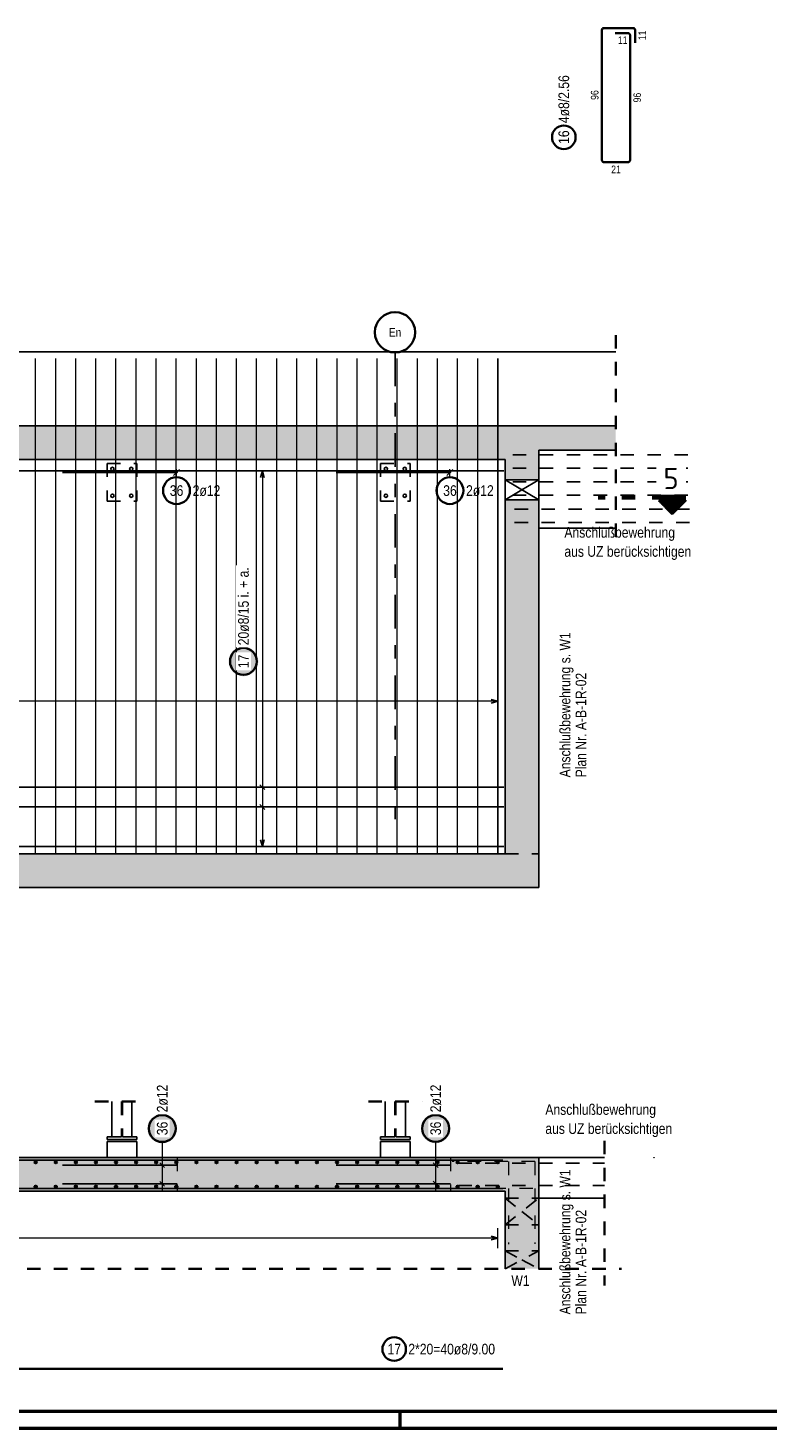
# Model space of a CAD drawing. Header units: millimetres. Extents: x -4.8 to 49, y -12 to 21.
# Tile 18 of 56: x 17.2 to 22.7, y 0 to 10.4. Entities that reach past the tile are written whole.
import ezdxf
from ezdxf.enums import TextEntityAlignment as Align

# ---------------------------------------------------------------- set-up
doc = ezdxf.new("R2010")
doc.units = ezdxf.units.MM
doc.linetypes.add('DASHDOTX2', pattern=[2, 1, -0.5, 0, -0.5])
doc.linetypes.add('HIDDEN', pattern=[0.375, 0.25, -0.125])
doc.layers.add('Achsen', color=7, linetype='Continuous', lineweight=20)
doc.layers.add('nplo Bewehrung', color=7, linetype='Continuous', lineweight=20)
doc.styles.add('Arial Narrow', font='ARIALN.TTF')
doc.styles.add('isocp', font='isocp', dxfattribs={"width": 1.1})

msp = doc.modelspace()

# ---------------------------------------------------------------- hatches: boundary and pattern name
at = {"lineweight": 50, "true_color": 0xd7ffd7}
for points in [[(21.02841, 7.267032), (21.600818, 7.267032), (21.600818, 7.447032), (11.50117, 7.447032), (11.50117, 7.197032), (21.02841, 7.197032)], [(21.02841, 7.047032), (21.02841, 7.197032), (20.77841, 7.197032), (20.77841, 7.047032)], [(20.77841, 4.267032), (21.02841, 4.267032), (21.02841, 6.897032), (20.77841, 6.897032)], [(11.501271, 4.017038), (21.02851, 4.017038), (21.02851, 4.267038), (11.501271, 4.267038)], [(20.778512, 2.009548), (20.778512, 1.759548), (11.751271, 1.759121), (11.751271, 2.009121)], [(21.028512, 1.183139), (20.778512, 1.183139), (20.778512, 2.009121), (21.028512, 2.009121)]]:
    msp.add_hatch(color=254, dxfattribs=at).paths.add_polyline_path(points)
at = {"lineweight": 50}
h = msp.add_hatch(dxfattribs=at)
h.set_pattern_fill('Mau', color=4, scale=0.01, angle=-90, style=0, pattern_type=2)
h.set_pattern_definition([(-90, (0, 0), (0.01, 6e-19), [])])
h.paths.add_polyline_path([(22.121213, 6.891319), (21.921213, 6.891319), (22.021213, 6.791319)])
at = {"lineweight": 25, "true_color": 0xffffff}
for points in [[(18.944633, 5.696523), (18.944566, 5.700362), (18.944365, 5.704196), (18.94403, 5.708021), (18.943562, 5.711832), (18.942962, 5.715624), (18.942229, 5.719393), (18.941365, 5.723135), (18.940372, 5.726843), (18.939249, 5.730515), (18.937999, 5.734145), (18.936623, 5.73773), (18.935123, 5.741264), (18.9335, 5.744744), (18.931757, 5.748165), (18.929896, 5.751523), (18.927918, 5.754814), (18.925827, 5.758034), (18.923625, 5.76118), (18.921314, 5.764246), (18.918898, 5.76723), (18.916379, 5.770128), (18.91376, 5.772936), (18.911045, 5.775651), (18.908237, 5.778269), (18.905339, 5.780788), (18.902355, 5.783204), (18.899289, 5.785515), (18.896144, 5.787717), (18.892924, 5.789808), (18.889633, 5.791786), (18.886275, 5.793647), (18.882854, 5.795391), (18.879374, 5.797013), (18.875839, 5.798513), (18.872255, 5.799889), (18.868625, 5.801139), (18.864953, 5.802262), (18.861244, 5.803256), (18.857503, 5.804119), (18.853734, 5.804852), (18.849942, 5.805453), (18.846131, 5.805921), (18.842306, 5.806255), (18.838472, 5.806456), (18.834633, 5.806523), (18.830794, 5.806456), (18.82696, 5.806255), (18.823135, 5.805921), (18.819324, 5.805453), (18.815531, 5.804852), (18.811762, 5.804119), (18.808021, 5.803256), (18.804313, 5.802262), (18.800641, 5.801139), (18.797011, 5.799889), (18.793426, 5.798513), (18.789892, 5.797013), (18.786412, 5.795391), (18.782991, 5.793647), (18.779633, 5.791786), (18.776342, 5.789808), (18.773122, 5.787717), (18.769976, 5.785515), (18.76691, 5.783204), (18.763926, 5.780788), (18.761028, 5.778269), (18.75822, 5.775651), (18.755505, 5.772936), (18.752887, 5.770128), (18.750368, 5.76723), (18.747952, 5.764246), (18.745641, 5.76118), (18.743439, 5.758034), (18.741347, 5.754814), (18.73937, 5.751523), (18.737508, 5.748165), (18.735765, 5.744744), (18.734143, 5.741264), (18.732643, 5.73773), (18.731267, 5.734145), (18.730017, 5.730515), (18.728894, 5.726843), (18.7279, 5.723135), (18.727036, 5.719393), (18.726304, 5.715624), (18.725703, 5.711832), (18.725235, 5.708021), (18.724901, 5.704196), (18.7247, 5.700362), (18.724633, 5.696523), (18.7247, 5.692684), (18.724901, 5.68885), (18.725235, 5.685025), (18.725703, 5.681214), (18.726304, 5.677422), (18.727036, 5.673653), (18.7279, 5.669912), (18.728894, 5.666203), (18.730017, 5.662531), (18.731267, 5.658901), (18.732643, 5.655316), (18.734143, 5.651782), (18.735765, 5.648302), (18.737508, 5.644881), (18.73937, 5.641523), (18.741347, 5.638232), (18.743439, 5.635012), (18.745641, 5.631867), (18.747952, 5.6288), (18.750368, 5.625817), (18.752887, 5.622919), (18.755505, 5.620111), (18.75822, 5.617396), (18.761028, 5.614777), (18.763926, 5.612258), (18.76691, 5.609842), (18.769976, 5.607531), (18.773122, 5.605329), (18.776342, 5.603238), (18.779633, 5.60126), (18.782991, 5.599399), (18.786412, 5.597656), (18.789892, 5.596033), (18.793426, 5.594533), (18.797011, 5.593157), (18.800641, 5.591907), (18.804313, 5.590784), (18.808021, 5.589791), (18.811762, 5.588927), (18.815531, 5.588194), (18.819324, 5.587594), (18.823135, 5.587126), (18.82696, 5.586791), (18.830794, 5.58659), (18.834633, 5.586523), (18.838472, 5.58659), (18.842306, 5.586791), (18.846131, 5.587126), (18.849942, 5.587594), (18.853734, 5.588194), (18.857503, 5.588927), (18.861244, 5.589791), (18.864953, 5.590784), (18.868625, 5.591907), (18.872255, 5.593157), (18.875839, 5.594533), (18.879374, 5.596033), (18.882854, 5.597656), (18.886275, 5.599399), (18.889633, 5.60126), (18.892924, 5.603238), (18.896144, 5.605329), (18.899289, 5.607531), (18.902355, 5.609842), (18.905339, 5.612258), (18.908237, 5.614777), (18.911045, 5.617396), (18.91376, 5.620111), (18.916379, 5.622919), (18.918898, 5.625817), (18.921314, 5.6288), (18.923625, 5.631867), (18.925827, 5.635012), (18.927918, 5.638232), (18.929896, 5.641523), (18.931757, 5.644881), (18.9335, 5.648302), (18.935123, 5.651782), (18.936623, 5.655316), (18.937999, 5.658901), (18.939249, 5.662531), (18.940372, 5.666203), (18.941365, 5.669912), (18.942229, 5.673653), (18.942962, 5.677422), (18.943562, 5.681214), (18.94403, 5.685025), (18.944365, 5.68885)], [(18.341019, 2.225517), (18.340952, 2.229356), (18.340751, 2.233191), (18.340416, 2.237015), (18.339948, 2.240826), (18.339348, 2.244619), (18.338615, 2.248388), (18.337751, 2.252129), (18.336758, 2.255837), (18.335635, 2.259509), (18.334385, 2.26314), (18.333009, 2.266724), (18.331509, 2.270258), (18.329886, 2.273738), (18.328143, 2.277159), (18.326282, 2.280517), (18.324304, 2.283808), (18.322213, 2.287029), (18.320011, 2.290174), (18.3177, 2.29324), (18.315284, 2.296224), (18.312765, 2.299122), (18.310146, 2.30193), (18.307431, 2.304645), (18.304623, 2.307263), (18.301726, 2.309782), (18.298742, 2.312199), (18.295675, 2.314509), (18.29253, 2.316712), (18.28931, 2.318803), (18.286019, 2.32078), (18.282661, 2.322642), (18.27924, 2.324385), (18.27576, 2.326007), (18.272226, 2.327508), (18.268641, 2.328884), (18.265011, 2.330134), (18.261339, 2.331256), (18.25763, 2.33225), (18.253889, 2.333114), (18.25012, 2.333846), (18.246328, 2.334447), (18.242517, 2.334915), (18.238692, 2.335249), (18.234858, 2.33545), (18.231019, 2.335517), (18.22718, 2.33545), (18.223346, 2.335249), (18.219521, 2.334915), (18.21571, 2.334447), (18.211918, 2.333846), (18.208149, 2.333114), (18.204408, 2.33225), (18.200699, 2.331256), (18.197027, 2.330134), (18.193397, 2.328884), (18.189812, 2.327508), (18.186278, 2.326007), (18.182798, 2.324385), (18.179377, 2.322642), (18.176019, 2.32078), (18.172728, 2.318803), (18.169508, 2.316712), (18.166363, 2.314509), (18.163296, 2.312199), (18.160312, 2.309782), (18.157415, 2.307263), (18.154607, 2.304645), (18.151892, 2.30193), (18.149273, 2.299122), (18.146754, 2.296224), (18.144338, 2.29324), (18.142027, 2.290174), (18.139825, 2.287029), (18.137734, 2.283808), (18.135756, 2.280517), (18.133895, 2.277159), (18.132152, 2.273738), (18.130529, 2.270258), (18.129029, 2.266724), (18.127653, 2.26314), (18.126403, 2.259509), (18.12528, 2.255837), (18.124286, 2.252129), (18.123423, 2.248388), (18.12269, 2.244619), (18.122089, 2.240826), (18.121622, 2.237015), (18.121287, 2.233191), (18.121086, 2.229356), (18.121019, 2.225517), (18.121086, 2.221678), (18.121287, 2.217844), (18.121622, 2.214019), (18.122089, 2.210208), (18.12269, 2.206416), (18.123423, 2.202647), (18.124286, 2.198906), (18.12528, 2.195197), (18.126403, 2.191525), (18.127653, 2.187895), (18.129029, 2.184311), (18.130529, 2.180776), (18.132152, 2.177297), (18.133895, 2.173875), (18.135756, 2.170517), (18.137734, 2.167226), (18.139825, 2.164006), (18.142027, 2.160861), (18.144338, 2.157795), (18.146754, 2.154811), (18.149273, 2.151913), (18.151892, 2.149105), (18.154607, 2.14639), (18.157415, 2.143771), (18.160312, 2.141252), (18.163296, 2.138836), (18.166363, 2.136525), (18.169508, 2.134323), (18.172728, 2.132232), (18.176019, 2.130255), (18.179377, 2.128393), (18.182798, 2.12665), (18.186278, 2.125027), (18.189812, 2.123527), (18.193397, 2.122151), (18.197027, 2.120901), (18.200699, 2.119779), (18.204408, 2.118785), (18.208149, 2.117921), (18.211918, 2.117189), (18.21571, 2.116588), (18.219521, 2.11612), (18.223346, 2.115785), (18.22718, 2.115584), (18.231019, 2.115517), (18.234858, 2.115584), (18.238692, 2.115785), (18.242517, 2.11612), (18.246328, 2.116588), (18.25012, 2.117189), (18.253889, 2.117921), (18.25763, 2.118785), (18.261339, 2.119779), (18.265011, 2.120901), (18.268641, 2.122151), (18.272226, 2.123527), (18.27576, 2.125027), (18.27924, 2.12665), (18.282661, 2.128393), (18.286019, 2.130255), (18.28931, 2.132232), (18.29253, 2.134323), (18.295675, 2.136525), (18.298742, 2.138836), (18.301726, 2.141252), (18.304623, 2.143771), (18.307431, 2.14639), (18.310146, 2.149105), (18.312765, 2.151913), (18.315284, 2.154811), (18.3177, 2.157795), (18.320011, 2.160861), (18.322213, 2.164006), (18.324304, 2.167226), (18.326282, 2.170517), (18.328143, 2.173875), (18.329886, 2.177297), (18.331509, 2.180776), (18.333009, 2.184311), (18.334385, 2.187895), (18.335635, 2.191525), (18.336758, 2.195197), (18.337751, 2.198906), (18.338615, 2.202647), (18.339348, 2.206416), (18.339948, 2.210208), (18.340416, 2.214019), (18.340751, 2.217844)], [(20.372679, 2.225911), (20.372612, 2.22975), (20.372411, 2.233584), (20.372076, 2.237409), (20.371608, 2.24122), (20.371008, 2.245012), (20.370275, 2.248781), (20.369411, 2.252523), (20.368418, 2.256231), (20.367295, 2.259903), (20.366045, 2.263533), (20.364669, 2.267118), (20.363169, 2.270652), (20.361546, 2.274132), (20.359803, 2.277553), (20.357942, 2.280911), (20.355964, 2.284202), (20.353873, 2.287422), (20.351671, 2.290568), (20.34936, 2.293634), (20.346944, 2.296618), (20.344425, 2.299516), (20.341806, 2.302324), (20.339091, 2.305039), (20.336283, 2.307657), (20.333386, 2.310176), (20.330402, 2.312592), (20.327335, 2.314903), (20.32419, 2.317105), (20.32097, 2.319196), (20.317679, 2.321174), (20.314321, 2.323035), (20.3109, 2.324779), (20.30742, 2.326401), (20.303886, 2.327901), (20.300301, 2.329277), (20.296671, 2.330527), (20.292999, 2.33165), (20.28929, 2.332644), (20.285549, 2.333507), (20.28178, 2.33424), (20.277988, 2.334841), (20.274177, 2.335309), (20.270352, 2.335643), (20.266518, 2.335844), (20.262679, 2.335911), (20.25884, 2.335844), (20.255006, 2.335643), (20.251181, 2.335309), (20.24737, 2.334841), (20.243578, 2.33424), (20.239809, 2.333507), (20.236068, 2.332644), (20.232359, 2.33165), (20.228687, 2.330527), (20.225057, 2.329277), (20.221472, 2.327901), (20.217938, 2.326401), (20.214458, 2.324779), (20.211037, 2.323035), (20.207679, 2.321174), (20.204388, 2.319196), (20.201168, 2.317105), (20.198023, 2.314903), (20.194956, 2.312592), (20.191972, 2.310176), (20.189075, 2.307657), (20.186267, 2.305039), (20.183552, 2.302324), (20.180933, 2.299516), (20.178414, 2.296618), (20.175998, 2.293634), (20.173687, 2.290568), (20.171485, 2.287422), (20.169394, 2.284202), (20.167416, 2.280911), (20.165555, 2.277553), (20.163812, 2.274132), (20.162189, 2.270652), (20.160689, 2.267118), (20.159313, 2.263533), (20.158063, 2.259903), (20.15694, 2.256231), (20.155946, 2.252523), (20.155083, 2.248781), (20.15435, 2.245012), (20.153749, 2.24122), (20.153282, 2.237409), (20.152947, 2.233584), (20.152746, 2.22975), (20.152679, 2.225911), (20.152746, 2.222072), (20.152947, 2.218238), (20.153282, 2.214413), (20.153749, 2.210602), (20.15435, 2.20681), (20.155083, 2.203041), (20.155946, 2.1993), (20.15694, 2.195591), (20.158063, 2.191919), (20.159313, 2.188289), (20.160689, 2.184704), (20.162189, 2.18117), (20.163812, 2.17769), (20.165555, 2.174269), (20.167416, 2.170911), (20.169394, 2.16762), (20.171485, 2.1644), (20.173687, 2.161255), (20.175998, 2.158188), (20.178414, 2.155205), (20.180933, 2.152307), (20.183552, 2.149499), (20.186267, 2.146784), (20.189075, 2.144165), (20.191972, 2.141646), (20.194956, 2.13923), (20.198023, 2.136919), (20.201168, 2.134717), (20.204388, 2.132626), (20.207679, 2.130648), (20.211037, 2.128787), (20.214458, 2.127044), (20.217938, 2.125421), (20.221472, 2.123921), (20.225057, 2.122545), (20.228687, 2.121295), (20.232359, 2.120172), (20.236068, 2.119179), (20.239809, 2.118315), (20.243578, 2.117582), (20.24737, 2.116982), (20.251181, 2.116514), (20.255006, 2.116179), (20.25884, 2.115978), (20.262679, 2.115911), (20.266518, 2.115978), (20.270352, 2.116179), (20.274177, 2.116514), (20.277988, 2.116982), (20.28178, 2.117582), (20.285549, 2.118315), (20.28929, 2.119179), (20.292999, 2.120172), (20.296671, 2.121295), (20.300301, 2.122545), (20.303886, 2.123921), (20.30742, 2.125421), (20.3109, 2.127044), (20.314321, 2.128787), (20.317679, 2.130648), (20.32097, 2.132626), (20.32419, 2.134717), (20.327335, 2.136919), (20.330402, 2.13923), (20.333386, 2.141646), (20.336283, 2.144165), (20.339091, 2.146784), (20.341806, 2.149499), (20.344425, 2.152307), (20.346944, 2.155205), (20.34936, 2.158188), (20.351671, 2.161255), (20.353873, 2.1644), (20.355964, 2.16762), (20.357942, 2.170911), (20.359803, 2.174269), (20.361546, 2.17769), (20.363169, 2.18117), (20.364669, 2.184704), (20.366045, 2.188289), (20.367295, 2.191919), (20.368418, 2.195591), (20.369411, 2.1993), (20.370275, 2.203041), (20.371008, 2.20681), (20.371608, 2.210602), (20.372076, 2.214413), (20.372411, 2.218238)]]:
    msp.add_hatch(color=7, dxfattribs=at).paths.add_polyline_path(points)

# ---------------------------------------------------------------- linework, layer by layer
at = {"color": 2, "linetype": 'Continuous', "lineweight": 35}
for p, q in [((21.513695, 10.403489), (21.728821, 10.403489)), ((21.497695, 9.42199), (21.497695, 10.387489)), ((21.597321, 10.365989), (21.691321, 10.365989)), ((21.707321, 10.349989), (21.707321, 9.42199)), ((21.744821, 10.387489), (21.744821, 10.293489)), ((21.691321, 9.40599), (21.513695, 9.40599)), ((21.921213, 6.891319), (22.121213, 6.891319)), ((21.921213, 6.891319), (22.021213, 6.791319)), ((22.021213, 6.791319), (22.121213, 6.891319)), ((20.76127, 0.440768), (11.76127, 0.440342))]:
    msp.add_line(p, q, dxfattribs=at)
at = {"color": 3, "linetype": 'Continuous', "lineweight": 25}
for p, q in [((11.75117, 7.997032), (21.600818, 7.997032)), ((20.724408, 4.271032), (20.724408, 7.947032)), ((11.75117, 7.447032), (21.600818, 7.447032)), ((11.75117, 7.197032), (20.77841, 7.197032)), ((20.77841, 7.197032), (20.77841, 7.047032)), ((21.02841, 7.267032), (21.600818, 7.267032)), ((21.02841, 7.267032), (21.02841, 7.197032)), ((21.02841, 7.197032), (21.02841, 7.047032)), ((11.76841, 7.113032), (20.76841, 7.113032)), ((18.975, 7.113032), (18.961603, 7.063032)), ((18.988397, 7.063032), (18.975, 7.113032)), ((20.77841, 7.047032), (21.02841, 7.047032)), ((20.77841, 7.047032), (20.77841, 6.897032)), ((20.77841, 6.897032), (21.02841, 6.897032)), ((20.77841, 6.897032), (20.77841, 4.267032)), ((21.02841, 6.897032), (21.02841, 4.267032)), ((20.724408, 5.4), (20.674408, 5.413397)), ((20.674408, 5.386603), (20.724408, 5.4)), ((11.76841, 4.761881), (20.76841, 4.761881)), ((18.992678, 4.744203), (18.957322, 4.779559)), ((11.76841, 4.614934), (20.76841, 4.614934)), ((18.992678, 4.597256), (18.957322, 4.632612)), ((18.961603, 4.37104), (18.975, 4.32104)), ((18.975, 4.32104), (18.988397, 4.37104)), ((11.76841, 4.32104), (20.76841, 4.32104)), ((13.95117, 4.267038), (20.77841, 4.267038)), ((21.02841, 4.267038), (21.02851, 4.267038)), ((21.02851, 4.267038), (21.02851, 4.017038)), ((11.501271, 4.017038), (21.02851, 4.017038)), ((17.856247, 2.425547), (17.856247, 2.164124)), ((18.006247, 2.425547), (18.006247, 2.164124)), ((19.887907, 2.425547), (19.887907, 2.164124)), ((20.037907, 2.425547), (20.037907, 2.164124)), ((17.821215, 2.129121), (18.041215, 2.129121)), ((17.821247, 2.164124), (17.856247, 2.164124)), ((17.821247, 2.164124), (17.821247, 2.144124)), ((17.821247, 2.144124), (18.041247, 2.144124)), ((17.821247, 2.129121), (17.821247, 2.009408)), ((18.006247, 2.164124), (18.041247, 2.164124)), ((18.041247, 2.164124), (18.041247, 2.144124)), ((18.041247, 2.129121), (18.041247, 2.009419)), ((19.852875, 2.129121), (20.072875, 2.129121)), ((19.852907, 2.164124), (19.887907, 2.164124)), ((19.852907, 2.164124), (19.852907, 2.144124)), ((19.852907, 2.144124), (20.072907, 2.144124)), ((19.852907, 2.129121), (19.852907, 2.009504)), ((20.037907, 2.164124), (20.072907, 2.164124)), ((20.072907, 2.164124), (20.072907, 2.144124)), ((20.072907, 2.129121), (20.072907, 2.009515)), ((20.778512, 2.009548), (11.751271, 2.009121)), ((20.76127, 1.989547), (11.76127, 1.989121)), ((20.778512, 2.009548), (20.778512, 2.009121)), ((20.778512, 2.009121), (21.028512, 2.009121)), ((21.028512, 2.009121), (21.517746, 2.009121)), ((21.028512, 2.009121), (21.028512, 1.183139)), ((17.491114, 1.95312), (18.341114, 1.95316)), ((18.24871, 1.935478), (18.213353, 1.970831)), ((19.522774, 1.953513), (20.372774, 1.953554)), ((20.28037, 1.935872), (20.245013, 1.971225)), ((20.76127, 1.779547), (11.76127, 1.779121)), ((17.491114, 1.815201), (18.341114, 1.815241)), ((18.248717, 1.797559), (18.21336, 1.832912)), ((19.522774, 1.815594), (20.372774, 1.815635)), ((20.280377, 1.797953), (20.24502, 1.833306)), ((20.778512, 1.759548), (13.951271, 1.759225)), ((20.778512, 1.759548), (20.778512, 1.183139)), ((21.028512, 1.709121), (21.517746, 1.709121)), ((20.724528, 1.410954), (20.674527, 1.424349)), ((20.674529, 1.397554), (20.724528, 1.410954))]:
    msp.add_line(p, q, dxfattribs=at)
at = {"color": 3, "linetype": 'HIDDEN', "lineweight": 25, "ltscale": 0.25}
for p, q in [((17.821114, 7.167032), (18.041114, 7.167032)), ((17.821114, 7.167032), (17.821114, 6.887032)), ((18.041114, 7.167032), (18.041114, 6.887032)), ((19.852774, 7.167032), (20.072774, 7.167032)), ((19.852774, 7.167032), (19.852774, 6.887032)), ((20.072774, 7.167032), (20.072774, 6.887032)), ((17.821114, 6.887032), (18.041114, 6.887032)), ((19.852774, 6.887032), (20.072774, 6.887032)), ((20.77841, 4.267038), (21.02841, 4.267038)), ((17.927697, 2.425547), (17.927697, 2.164124)), ((17.934797, 2.425547), (17.934797, 2.164124)), ((19.959357, 2.425547), (19.959357, 2.164124)), ((19.966457, 2.425547), (19.966457, 2.164124)), ((17.856247, 2.164124), (17.927697, 2.164124)), ((17.934797, 2.164124), (18.006247, 2.164124)), ((19.887907, 2.164124), (19.959357, 2.164124)), ((19.966457, 2.164124), (20.037907, 2.164124)), ((16.012875, 2.009121), (17.821215, 2.009121)), ((17.821215, 2.009121), (18.041215, 2.009121)), ((17.821247, 2.009408), (17.821247, 2.009121)), ((18.041215, 2.009121), (19.852875, 2.009121)), ((18.041247, 2.009419), (18.041247, 2.009121)), ((19.852875, 2.009121), (20.072875, 2.009121)), ((19.852907, 2.009504), (19.852907, 2.009121)), ((20.072875, 2.009121), (20.778512, 2.009121)), ((20.072907, 2.009515), (20.072907, 2.009121)), ((20.778512, 1.709121), (21.028512, 1.709121)), ((20.778512, 1.509121), (21.028512, 1.509121)), ((20.778512, 1.31732), (21.028512, 1.31732))]:
    msp.add_line(p, q, dxfattribs=at)
at = {"color": 5, "linetype": 'Continuous', "lineweight": 18}
for p, q in [((19.05, 7.113032), (18.9, 7.113032)), ((18.975, 7.113032), (18.975, 4.32104)), ((20.724408, 5.325), (20.724408, 5.475)), ((20.724408, 5.4), (14.005172, 5.4)), ((19.05, 4.761881), (18.9, 4.761881)), ((19.05, 4.614934), (18.9, 4.614934)), ((18.9, 4.32104), (19.05, 4.32104)), ((18.231024, 2.125517), (18.231029, 2.003155)), ((20.262684, 2.125911), (20.262689, 2.003548)), ((18.231029, 2.003155), (18.231041, 1.765236)), ((20.262689, 2.003548), (20.262701, 1.765629)), ((18.306032, 1.953158), (18.156032, 1.953151)), ((20.337692, 1.953552), (20.187692, 1.953545)), ((18.306038, 1.815239), (18.156038, 1.815232)), ((20.337698, 1.815633), (20.187698, 1.815626)), ((20.724532, 1.335954), (20.724525, 1.485954)), ((20.724528, 1.410954), (14.005292, 1.410636))]:
    msp.add_line(p, q, dxfattribs=at)
at = {"color": 1, "linetype": 'DASHDOTX2', "lineweight": 70, "ltscale": 0.25}
msp.add_line((22.121213, 6.916319), (21.471213, 6.916319), dxfattribs=at)
at = {"color": 2, "linetype": 'HIDDEN', "lineweight": 35, "ltscale": 0.25}
for p, q in [((17.731247, 2.425547), (18.131247, 2.425547)), ((19.762907, 2.425547), (20.162907, 2.425547)), ((11.626271, 1.183139), (21.642746, 1.183139))]:
    msp.add_line(p, q, dxfattribs=at)
at = {"color": 9, "linetype": 'HIDDEN', "lineweight": 0, "ltscale": 0.25}
for p, q in [((18.341114, 2.009241), (18.341114, 1.759241)), ((20.372774, 2.009635), (20.372774, 1.759635))]:
    msp.add_line(p, q, dxfattribs=at)
at = {"color": 4, "linetype": 'Continuous', "lineweight": 50}
for p, q in [((0.5, 0.125), (43.625, 0.125)), ((0, 0), (43.75, 0))]:
    msp.add_line(p, q, dxfattribs=at)
at = {"color": 4, "linetype": 'Continuous', "lineweight": 50, "ltscale": 4}
msp.add_line((20, 0), (20, 0.125), dxfattribs=at)
at = {"color": 2, "linetype": 'Continuous', "lineweight": 35}
for centre, radius in [((21.21515, 9.591679), 0.0875), ((18.834633, 5.696523), 0.1), ((18.231019, 2.225517), 0.1), ((20.262679, 2.225911), 0.1), ((19.954627, 0.586374), 0.0875)]:
    msp.add_circle(centre, radius, dxfattribs=at)
at = {"color": 4, "linetype": 'Continuous', "lineweight": 50}
for centre, radius in [((17.290234, 1.975286), 0.004), ((17.290234, 1.975286), 0.004), ((17.290234, 1.975286), 0.0036), ((17.290234, 1.975286), 0.0028), ((17.290234, 1.975286), 0.002), ((17.43955, 1.975279), 0.004), ((17.43955, 1.975279), 0.004), ((17.43955, 1.975279), 0.0036), ((17.43955, 1.975279), 0.0028), ((17.43955, 1.975279), 0.002), ((17.588867, 1.975272), 0.004), ((17.588867, 1.975272), 0.004), ((17.588867, 1.975272), 0.0036), ((17.588867, 1.975272), 0.0028), ((17.588867, 1.975272), 0.002), ((17.738183, 1.975265), 0.004), ((17.738183, 1.975265), 0.004), ((17.738183, 1.975265), 0.0036), ((17.738183, 1.975265), 0.0028), ((17.738183, 1.975265), 0.002), ((17.887499, 1.975258), 0.004), ((17.887499, 1.975258), 0.004), ((17.887499, 1.975258), 0.0036), ((17.887499, 1.975258), 0.0028), ((17.887499, 1.975258), 0.002), ((18.036816, 1.975251), 0.004), ((18.036816, 1.975251), 0.004), ((18.036816, 1.975251), 0.0036), ((18.036816, 1.975251), 0.0028), ((18.036816, 1.975251), 0.002), ((18.186132, 1.975244), 0.004), ((18.186132, 1.975244), 0.004), ((18.186132, 1.975244), 0.0036), ((18.186132, 1.975244), 0.0028), ((18.186132, 1.975244), 0.002), ((18.335448, 1.975237), 0.004), ((18.335448, 1.975237), 0.004), ((18.335448, 1.975237), 0.0036), ((18.335448, 1.975237), 0.0028), ((18.335448, 1.975237), 0.002), ((18.484765, 1.97523), 0.004), ((18.484765, 1.97523), 0.004), ((18.484765, 1.97523), 0.0036), ((18.484765, 1.97523), 0.0028), ((18.484765, 1.97523), 0.002), ((18.634081, 1.975222), 0.004), ((18.634081, 1.975222), 0.004), ((18.634081, 1.975222), 0.0036), ((18.634081, 1.975222), 0.0028), ((18.634081, 1.975222), 0.002), ((18.783397, 1.975215), 0.004), ((18.783397, 1.975215), 0.004), ((18.783397, 1.975215), 0.0036), ((18.783397, 1.975215), 0.0028), ((18.783397, 1.975215), 0.002), ((18.932714, 1.975208), 0.004), ((18.932714, 1.975208), 0.004), ((18.932714, 1.975208), 0.0036), ((18.932714, 1.975208), 0.0028), ((18.932714, 1.975208), 0.002), ((19.08203, 1.975201), 0.004), ((19.08203, 1.975201), 0.004), ((19.08203, 1.975201), 0.0036), ((19.08203, 1.975201), 0.0028), ((19.08203, 1.975201), 0.002), ((19.231346, 1.975194), 0.004), ((19.231346, 1.975194), 0.004), ((19.231346, 1.975194), 0.0036), ((19.231346, 1.975194), 0.0028), ((19.231346, 1.975194), 0.002), ((19.380663, 1.975187), 0.004), ((19.380663, 1.975187), 0.004), ((19.380663, 1.975187), 0.0036), ((19.380663, 1.975187), 0.0028), ((19.380663, 1.975187), 0.002), ((19.529979, 1.97518), 0.004), ((19.529979, 1.97518), 0.004), ((19.529979, 1.97518), 0.0036), ((19.529979, 1.97518), 0.0028), ((19.529979, 1.97518), 0.002), ((19.679296, 1.975173), 0.004), ((19.679296, 1.975173), 0.004), ((19.679296, 1.975173), 0.0036), ((19.679296, 1.975173), 0.0028), ((19.679296, 1.975173), 0.002), ((19.828612, 1.975166), 0.004), ((19.828612, 1.975166), 0.004), ((19.828612, 1.975166), 0.0036), ((19.828612, 1.975166), 0.0028), ((19.828612, 1.975166), 0.002), ((19.977928, 1.975159), 0.004), ((19.977928, 1.975159), 0.004), ((19.977928, 1.975159), 0.0036), ((19.977928, 1.975159), 0.0028), ((19.977928, 1.975159), 0.002), ((20.127245, 1.975152), 0.004), ((20.127245, 1.975152), 0.004), ((20.127245, 1.975152), 0.0036), ((20.127245, 1.975152), 0.0028), ((20.127245, 1.975152), 0.002), ((20.276561, 1.975145), 0.004), ((20.276561, 1.975145), 0.004), ((20.276561, 1.975145), 0.0036), ((20.276561, 1.975145), 0.0028), ((20.276561, 1.975145), 0.002), ((20.425877, 1.975138), 0.004), ((20.425877, 1.975138), 0.004), ((20.425877, 1.975138), 0.0036), ((20.425877, 1.975138), 0.0028), ((20.425877, 1.975138), 0.002), ((20.575194, 1.975131), 0.004), ((20.575194, 1.975131), 0.004), ((20.575194, 1.975131), 0.0036), ((20.575194, 1.975131), 0.0028), ((20.575194, 1.975131), 0.002), ((20.72451, 1.975124), 0.004), ((20.72451, 1.975124), 0.004), ((20.72451, 1.975124), 0.0036), ((20.72451, 1.975124), 0.0028), ((20.72451, 1.975124), 0.002), ((17.290234, 1.975286), 0.0012), ((17.290234, 1.975286), 0.0004), ((17.43955, 1.975279), 0.0012), ((17.43955, 1.975279), 0.0004), ((17.588867, 1.975272), 0.0012), ((17.588867, 1.975272), 0.0004), ((17.738183, 1.975265), 0.0012), ((17.738183, 1.975265), 0.0004), ((17.887499, 1.975258), 0.0012), ((17.887499, 1.975258), 0.0004), ((18.036816, 1.975251), 0.0012), ((18.036816, 1.975251), 0.0004), ((18.186132, 1.975244), 0.0012), ((18.186132, 1.975244), 0.0004), ((18.335448, 1.975237), 0.0012), ((18.335448, 1.975237), 0.0004), ((18.484765, 1.97523), 0.0012), ((18.484765, 1.97523), 0.0004), ((18.634081, 1.975222), 0.0012), ((18.634081, 1.975222), 0.0004), ((18.783397, 1.975215), 0.0012), ((18.783397, 1.975215), 0.0004), ((18.932714, 1.975208), 0.0012), ((18.932714, 1.975208), 0.0004), ((19.08203, 1.975201), 0.0012), ((19.08203, 1.975201), 0.0004), ((19.231346, 1.975194), 0.0012), ((19.231346, 1.975194), 0.0004), ((19.380663, 1.975187), 0.0012), ((19.380663, 1.975187), 0.0004), ((19.529979, 1.97518), 0.0012), ((19.529979, 1.97518), 0.0004), ((19.679296, 1.975173), 0.0012), ((19.679296, 1.975173), 0.0004), ((19.828612, 1.975166), 0.0012), ((19.828612, 1.975166), 0.0004), ((19.977928, 1.975159), 0.0012), ((19.977928, 1.975159), 0.0004), ((20.127245, 1.975152), 0.0012), ((20.127245, 1.975152), 0.0004), ((20.276561, 1.975145), 0.0012), ((20.276561, 1.975145), 0.0004), ((20.425877, 1.975138), 0.0012), ((20.425877, 1.975138), 0.0004), ((20.575194, 1.975131), 0.0012), ((20.575194, 1.975131), 0.0004), ((20.72451, 1.975124), 0.0012), ((20.72451, 1.975124), 0.0004), ((17.290234, 1.793383), 0.004), ((17.290234, 1.793383), 0.004), ((17.290234, 1.793383), 0.0036), ((17.290234, 1.793383), 0.0028), ((17.290234, 1.793383), 0.002), ((17.290234, 1.793383), 0.0012), ((17.290234, 1.793383), 0.0004), ((17.43955, 1.79339), 0.004), ((17.43955, 1.79339), 0.004), ((17.43955, 1.79339), 0.0036), ((17.43955, 1.79339), 0.0028), ((17.43955, 1.79339), 0.002), ((17.43955, 1.79339), 0.0012), ((17.43955, 1.79339), 0.0004), ((17.588867, 1.793397), 0.004), ((17.588867, 1.793397), 0.004), ((17.588867, 1.793397), 0.0036), ((17.588867, 1.793397), 0.0028), ((17.588867, 1.793397), 0.002), ((17.588867, 1.793397), 0.0012), ((17.588867, 1.793397), 0.0004), ((17.738183, 1.793404), 0.004), ((17.738183, 1.793404), 0.004), ((17.738183, 1.793404), 0.0036), ((17.738183, 1.793404), 0.0028), ((17.738183, 1.793404), 0.002), ((17.738183, 1.793404), 0.0012), ((17.738183, 1.793404), 0.0004), ((17.887499, 1.793411), 0.004), ((17.887499, 1.793411), 0.004), ((17.887499, 1.793411), 0.0036), ((17.887499, 1.793411), 0.0028), ((17.887499, 1.793411), 0.002), ((17.887499, 1.793411), 0.0012), ((17.887499, 1.793411), 0.0004), ((18.036816, 1.793418), 0.004), ((18.036816, 1.793418), 0.004), ((18.036816, 1.793418), 0.0036), ((18.036816, 1.793418), 0.0028), ((18.036816, 1.793418), 0.002), ((18.036816, 1.793418), 0.0012), ((18.036816, 1.793418), 0.0004), ((18.186132, 1.793425), 0.004), ((18.186132, 1.793425), 0.004), ((18.186132, 1.793425), 0.0036), ((18.186132, 1.793425), 0.0028), ((18.186132, 1.793425), 0.002), ((18.186132, 1.793425), 0.0012), ((18.186132, 1.793425), 0.0004), ((18.335448, 1.793433), 0.004), ((18.335448, 1.793433), 0.004), ((18.335448, 1.793433), 0.0036), ((18.335448, 1.793433), 0.0028), ((18.335448, 1.793433), 0.002), ((18.335448, 1.793433), 0.0012), ((18.335448, 1.793433), 0.0004), ((18.484765, 1.79344), 0.004), ((18.484765, 1.79344), 0.004), ((18.484765, 1.79344), 0.0036), ((18.484765, 1.79344), 0.0028), ((18.484765, 1.79344), 0.002), ((18.484765, 1.79344), 0.0012), ((18.484765, 1.79344), 0.0004), ((18.634081, 1.793447), 0.004), ((18.634081, 1.793447), 0.004), ((18.634081, 1.793447), 0.0036), ((18.634081, 1.793447), 0.0028), ((18.634081, 1.793447), 0.002), ((18.634081, 1.793447), 0.0012), ((18.634081, 1.793447), 0.0004), ((18.783397, 1.793454), 0.004), ((18.783397, 1.793454), 0.004), ((18.783397, 1.793454), 0.0036), ((18.783397, 1.793454), 0.0028), ((18.783397, 1.793454), 0.002), ((18.783397, 1.793454), 0.0012), ((18.783397, 1.793454), 0.0004), ((18.932714, 1.793461), 0.004), ((18.932714, 1.793461), 0.004), ((18.932714, 1.793461), 0.0036), ((18.932714, 1.793461), 0.0028), ((18.932714, 1.793461), 0.002), ((18.932714, 1.793461), 0.0012), ((18.932714, 1.793461), 0.0004), ((19.08203, 1.793468), 0.004), ((19.08203, 1.793468), 0.004), ((19.08203, 1.793468), 0.0036), ((19.08203, 1.793468), 0.0028), ((19.08203, 1.793468), 0.002), ((19.08203, 1.793468), 0.0012), ((19.08203, 1.793468), 0.0004), ((19.231346, 1.793475), 0.004), ((19.231346, 1.793475), 0.004), ((19.231346, 1.793475), 0.0036), ((19.231346, 1.793475), 0.0028), ((19.231346, 1.793475), 0.002), ((19.231346, 1.793475), 0.0012), ((19.231346, 1.793475), 0.0004), ((19.380663, 1.793482), 0.004), ((19.380663, 1.793482), 0.004), ((19.380663, 1.793482), 0.0036), ((19.380663, 1.793482), 0.0028), ((19.380663, 1.793482), 0.002), ((19.380663, 1.793482), 0.0012), ((19.380663, 1.793482), 0.0004), ((19.529979, 1.793489), 0.004), ((19.529979, 1.793489), 0.004), ((19.529979, 1.793489), 0.0036), ((19.529979, 1.793489), 0.0028), ((19.529979, 1.793489), 0.002), ((19.529979, 1.793489), 0.0012), ((19.529979, 1.793489), 0.0004), ((19.679296, 1.793496), 0.004), ((19.679296, 1.793496), 0.004), ((19.679296, 1.793496), 0.0036), ((19.679296, 1.793496), 0.0028), ((19.679296, 1.793496), 0.002), ((19.679296, 1.793496), 0.0012), ((19.679296, 1.793496), 0.0004), ((19.828612, 1.793503), 0.004), ((19.828612, 1.793503), 0.004), ((19.828612, 1.793503), 0.0036), ((19.828612, 1.793503), 0.0028), ((19.828612, 1.793503), 0.002), ((19.828612, 1.793503), 0.0012), ((19.828612, 1.793503), 0.0004), ((19.977928, 1.79351), 0.004), ((19.977928, 1.79351), 0.004), ((19.977928, 1.79351), 0.0036), ((19.977928, 1.79351), 0.0028), ((19.977928, 1.79351), 0.002), ((19.977928, 1.79351), 0.0012), ((19.977928, 1.79351), 0.0004), ((20.127245, 1.793517), 0.004), ((20.127245, 1.793517), 0.004), ((20.127245, 1.793517), 0.0036), ((20.127245, 1.793517), 0.0028), ((20.127245, 1.793517), 0.002), ((20.127245, 1.793517), 0.0012), ((20.127245, 1.793517), 0.0004), ((20.276561, 1.793524), 0.004), ((20.276561, 1.793524), 0.004), ((20.276561, 1.793524), 0.0036), ((20.276561, 1.793524), 0.0028), ((20.276561, 1.793524), 0.002), ((20.276561, 1.793524), 0.0012), ((20.276561, 1.793524), 0.0004), ((20.425877, 1.793531), 0.004), ((20.425877, 1.793531), 0.004), ((20.425877, 1.793531), 0.0036), ((20.425877, 1.793531), 0.0028), ((20.425877, 1.793531), 0.002), ((20.425877, 1.793531), 0.0012), ((20.425877, 1.793531), 0.0004), ((20.575194, 1.793539), 0.004), ((20.575194, 1.793539), 0.004), ((20.575194, 1.793539), 0.0036), ((20.575194, 1.793539), 0.0028), ((20.575194, 1.793539), 0.002), ((20.575194, 1.793539), 0.0012), ((20.575194, 1.793539), 0.0004), ((20.72451, 1.793546), 0.004), ((20.72451, 1.793546), 0.004), ((20.72451, 1.793546), 0.0036), ((20.72451, 1.793546), 0.0028), ((20.72451, 1.793546), 0.002), ((20.72451, 1.793546), 0.0012), ((20.72451, 1.793546), 0.0004)]:
    msp.add_circle(centre, radius, dxfattribs=at)
at = {"color": 9, "linetype": 'Continuous', "lineweight": 0}
for centre in [(21.884535, 2.009515), (18.011271, 1.759225), (20.042931, 1.759619)]:
    msp.add_circle(centre, 0.00111, dxfattribs=at)
at = {"color": 2, "linetype": 'Continuous', "lineweight": 35}
for centre, start, end in [((21.513695, 10.387489), 90, 180), ((21.728821, 10.387489), 0, 90), ((21.691321, 10.349989), 0, 90), ((21.513695, 9.42199), 180, 270), ((21.691321, 9.42199), 270, 0)]:
    msp.add_arc(centre, 0.016, start, end, dxfattribs=at)
at = {"layer": 'Achsen', "color": 3, "linetype": 'DASHDOTX2', "lineweight": 25, "ltscale": 0.25}
msp.add_line((19.96107, 7.991974), (19.96107, 4.5231), dxfattribs=at)
at = {"layer": 'Achsen', "color": 20, "linetype": 'HIDDEN', "lineweight": 25, "ltscale": 0.25}
for p, q in [((20.83656, 7.231884), (22.152461, 7.231884)), ((20.83656, 7.131884), (22.152461, 7.131884)), ((20.83656, 7.031884), (22.152461, 7.031884)), ((20.83656, 6.931884), (22.152461, 6.931884)), ((20.849461, 6.828745), (22.152461, 6.828745)), ((20.849461, 6.728745), (22.152461, 6.728745)), ((20.431355, 1.967234), (21.517746, 1.967234)), ((20.431355, 1.802234), (21.517746, 1.802234))]:
    msp.add_line(p, q, dxfattribs=at)
at = {"layer": 'Achsen', "color": 3, "linetype": 'Continuous', "lineweight": 25}
for p, q in [((17.491114, 7.100206), (18.341114, 7.100206)), ((18.359176, 7.122303), (18.314982, 7.078109)), ((19.522774, 7.100206), (20.372774, 7.100206)), ((20.390836, 7.122303), (20.346642, 7.078109)), ((21.02841, 6.897032), (20.77841, 7.047032)), ((20.77841, 6.897032), (20.90341, 6.972032)), ((20.90341, 6.972032), (21.02841, 7.047032)), ((21.02841, 6.897032), (21.02841, 7.047032))]:
    msp.add_line(p, q, dxfattribs=at)
at = {"layer": 'Achsen', "color": 5, "linetype": 'Continuous', "lineweight": 18}
for p, q in [((18.337079, 7.066032), (18.337079, 7.125206)), ((20.368739, 7.066032), (20.368739, 7.125206))]:
    msp.add_line(p, q, dxfattribs=at)
at = {"layer": 'Achsen', "color": 10, "linetype": 'HIDDEN', "ltscale": 0.25}
for p, q in [((20.999966, 1.979552), (20.385808, 1.979552)), ((20.805164, 1.979552), (20.805164, 1.79475)), ((20.805164, 1.979552), (20.805164, 1.365393)), ((20.999966, 1.979552), (20.805164, 1.979552)), ((20.999966, 1.979552), (20.999966, 1.367819)), ((20.984966, 1.77975), (20.388234, 1.77975))]:
    msp.add_line(p, q, dxfattribs=at)
at = {"layer": 'Achsen', "color": 3, "linetype": 'HIDDEN', "lineweight": 25, "ltscale": 0.25}
for p, q in [((20.778512, 1.509121), (21.028512, 1.709121)), ((20.778512, 1.709121), (20.903512, 1.609121)), ((20.903512, 1.609121), (21.028512, 1.509121)), ((20.778512, 1.183139), (21.028512, 1.31732)), ((20.778512, 1.31732), (20.903512, 1.250229)), ((20.903512, 1.250229), (21.028512, 1.183139))]:
    msp.add_line(p, q, dxfattribs=at)
at = {"layer": 'Achsen', "color": 2, "linetype": 'Continuous', "lineweight": 35}
for centre, radius in [((19.96107, 8.141974), 0.15), ((18.337079, 6.966032), 0.1), ((20.368739, 6.966032), 0.1)]:
    msp.add_circle(centre, radius, dxfattribs=at)
at = {"layer": 'Achsen', "color": 9, "linetype": 'Continuous', "lineweight": 0}
for centre in [(17.521114, 7.100206), (18.341114, 7.100206), (19.552774, 7.100206), (20.372774, 7.100206)]:
    msp.add_circle(centre, 0.00111, dxfattribs=at)
at = {"layer": 'Achsen', "color": 3, "linetype": 'Continuous', "lineweight": 25}
for centre in [(17.861114, 7.127032), (18.001114, 7.127032), (19.892774, 7.127032), (20.032774, 7.127032), (17.861114, 6.928032), (18.001114, 6.928032), (19.892774, 6.928032), (20.032774, 6.928032)]:
    msp.add_circle(centre, 0.0125, dxfattribs=at)
at = {"layer": 'nplo Bewehrung', "color": 9, "linetype": 'Continuous', "lineweight": 0}
for p, q in [((17.290132, 4.271032), (17.290132, 7.947032)), ((17.439449, 4.271032), (17.439449, 7.947032)), ((17.588765, 4.271032), (17.588765, 7.947032)), ((17.738081, 4.271032), (17.738081, 7.947032)), ((17.887398, 4.271032), (17.887398, 7.947032)), ((18.036714, 4.271032), (18.036714, 7.947032)), ((18.18603, 4.271032), (18.18603, 7.947032)), ((18.335347, 4.271032), (18.335347, 7.947032)), ((18.484663, 4.271032), (18.484663, 7.947032)), ((18.633979, 4.271032), (18.633979, 7.947032)), ((18.783296, 4.271032), (18.783296, 7.947032)), ((18.932612, 4.271032), (18.932612, 7.947032)), ((19.081928, 4.271032), (19.081928, 7.947032)), ((19.231245, 4.271032), (19.231245, 7.947032)), ((19.380561, 4.271032), (19.380561, 7.947032)), ((19.529878, 4.271032), (19.529878, 7.947032)), ((19.679194, 4.271032), (19.679194, 7.947032)), ((19.82851, 4.271032), (19.82851, 7.947032)), ((19.977827, 4.271032), (19.977827, 7.947032)), ((20.127143, 4.271032), (20.127143, 7.947032)), ((20.276459, 4.271032), (20.276459, 7.947032)), ((20.425776, 4.271032), (20.425776, 7.947032)), ((20.575092, 4.271032), (20.575092, 7.947032)), ((20.724408, 4.271032), (20.724408, 7.947032))]:
    msp.add_line(p, q, dxfattribs=at)

# ---------------------------------------------------------------- texts
at = {"color": 3, "lineweight": 25, "char_height": 0.05625, "attachment_point": 1, "line_spacing_factor": 0.9, "style": 'Arial Narrow'}
for s, insert in [('11', (21.616884, 10.340989)), ('21', (21.567071, 9.38099))]:
    msp.add_mtext(s, dxfattribs=dict(at, insert=insert))
at = {"color": 3, "lineweight": 25, "char_height": 0.05625, "attachment_point": 1, "rotation": 90, "line_spacing_factor": 0.9, "style": 'Arial Narrow'}
for s, insert in [('11', (21.769821, 10.313052)), ('96', (21.416445, 9.869302)), ('96', (21.732321, 9.850552))]:
    msp.add_mtext(s, dxfattribs=dict(at, insert=insert))
at = {"color": 2, "lineweight": 35, "char_height": 0.07875, "attachment_point": 1, "rotation": 90, "line_spacing_factor": 0.9, "style": 'Arial Narrow'}
for s, insert in [('4ø8/2.56', (21.175775, 9.696679)), ('16', (21.175775, 9.542067))]:
    msp.add_mtext(s, dxfattribs=dict(at, insert=insert))
at = {"color": 2, "lineweight": 35, "char_height": 0.07875, "attachment_point": 1, "line_spacing_factor": 0.9, "style": 'Arial Narrow'}
for s, insert in [('17', (19.905015, 0.625749)), ('2*20=40ø8/9.00', (20.059627, 0.625749))]:
    msp.add_mtext(s, dxfattribs=dict(at, insert=insert))
at = {"layer": 'Achsen', "color": 3, "lineweight": 25, "style": 'Arial Narrow'}
msp.add_text('En', height=0.065, dxfattribs=at).set_placement((19.96107, 8.141974), align=Align.MIDDLE_CENTER)
at = {"layer": 'Achsen', "color": 2, "lineweight": 35, "style": 'Arial Narrow'}
msp.add_text('W1', height=0.07875, dxfattribs=at).set_placement((20.825558, 1.055629))
at = {"layer": 'Achsen', "color": 2, "lineweight": 35, "char_height": 0.07875, "attachment_point": 1, "line_spacing_factor": 0.9, "style": 'Arial Narrow'}
for s, insert in [('36', (18.287467, 7.005407)), ('2ø12', (18.457079, 7.005407)), ('36', (20.319127, 7.005407)), ('2ø12', (20.488739, 7.005407))]:
    msp.add_mtext(s, dxfattribs=dict(at, insert=insert))
at = {"layer": 'Achsen', "color": 2, "lineweight": 35, "char_height": 0.07875, "attachment_point": 7, "rotation": 90, "line_spacing_factor": 0.9, "style": 'Arial Narrow'}
for insert in [(21.383102, 4.834811), (21.383102, 0.843953)]:
    msp.add_mtext('Anschlußbewehrung s. W1{\\P}Plan Nr. A-B-1R-02', dxfattribs=dict(at, insert=insert))
at = {"layer": 'Achsen', "color": 20, "lineweight": 25, "insert": (21.077784, 2.303521), "char_height": 0.07875, "attachment_point": 7, "line_spacing_factor": 0.9, "style": 'Arial Narrow', "bg_fill": 3, "box_fill_scale": 1.2, "bg_fill_color": 256, "bg_fill_true_color": 13158600, "bg_fill_transparency": 0}
msp.add_mtext('Anschlußbewehrung', dxfattribs=at)

# ---------------------------------------------------------------- next in the draw order: texts
at = {"color": 2, "lineweight": 35, "insert": (22.012087, 6.977019), "char_height": 0.1575, "attachment_point": 8, "line_spacing_factor": 0.9, "style": 'isocp', "bg_fill": 3, "box_fill_scale": 1.2, "bg_fill_color": 256, "bg_fill_true_color": 13158600, "bg_fill_transparency": 0}
msp.add_mtext('5', dxfattribs=at)
at = {"color": 2, "lineweight": 35, "char_height": 0.07875, "attachment_point": 1, "line_spacing_factor": 0.9, "style": 'Arial Narrow', "bg_fill": 3, "box_fill_scale": 1.2, "bg_fill_color": 256, "bg_fill_true_color": 13158600, "bg_fill_transparency": 0}
for s, insert, rotation in [('20ø8/15 i. + a.', (18.795258, 5.816523), 90), ('17', (18.795258, 5.646911), 90), ('2ø12', (18.191638, 2.345516), 90.002712), ('2ø12', (20.223298, 2.345909), 90.002712), ('36', (18.191646, 2.175903), 90.002712), ('36', (20.223306, 2.176297), 90.002712)]:
    msp.add_mtext(s, dxfattribs=dict(at, insert=insert, rotation=rotation))
at = {"layer": 'Achsen', "color": 20, "lineweight": 25, "char_height": 0.07875, "attachment_point": 7, "line_spacing_factor": 0.9, "style": 'Arial Narrow', "bg_fill": 3, "box_fill_scale": 1.2, "bg_fill_color": 256, "bg_fill_true_color": 13158600, "bg_fill_transparency": 0}
for s, insert in [('Anschlußbewehrung', (21.219292, 6.592296)), ('aus UZ berücksichtigen', (21.077784, 2.161771))]:
    msp.add_mtext(s, dxfattribs=dict(at, insert=insert))

# ---------------------------------------------------------------- next in the draw order: linework, layer by layer
at = {"color": 3, "linetype": 'Continuous', "lineweight": 25}
msp.add_line((21.02841, 6.687032), (21.600818, 6.687032), dxfattribs=at)
at = {"color": 2, "linetype": 'HIDDEN', "lineweight": 35, "ltscale": 0.25}
msp.add_line((21.517746, 2.134121), (21.517746, 1.058139), dxfattribs=at)

# ---------------------------------------------------------------- next in the draw order: texts
at = {"layer": 'Achsen', "color": 20, "lineweight": 25, "insert": (21.219292, 6.450546), "char_height": 0.07875, "attachment_point": 7, "line_spacing_factor": 0.9, "style": 'Arial Narrow', "bg_fill": 3, "box_fill_scale": 1.2, "bg_fill_color": 256, "bg_fill_true_color": 13158600, "bg_fill_transparency": 0}
msp.add_mtext('aus UZ berücksichtigen', dxfattribs=at)

# ---------------------------------------------------------------- next in the draw order: linework, layer by layer
at = {"color": 2, "linetype": 'HIDDEN', "lineweight": 35, "ltscale": 0.25}
msp.add_line((21.600818, 8.122032), (21.600818, 6.562032), dxfattribs=at)

doc.saveas('drawing.dxf')
